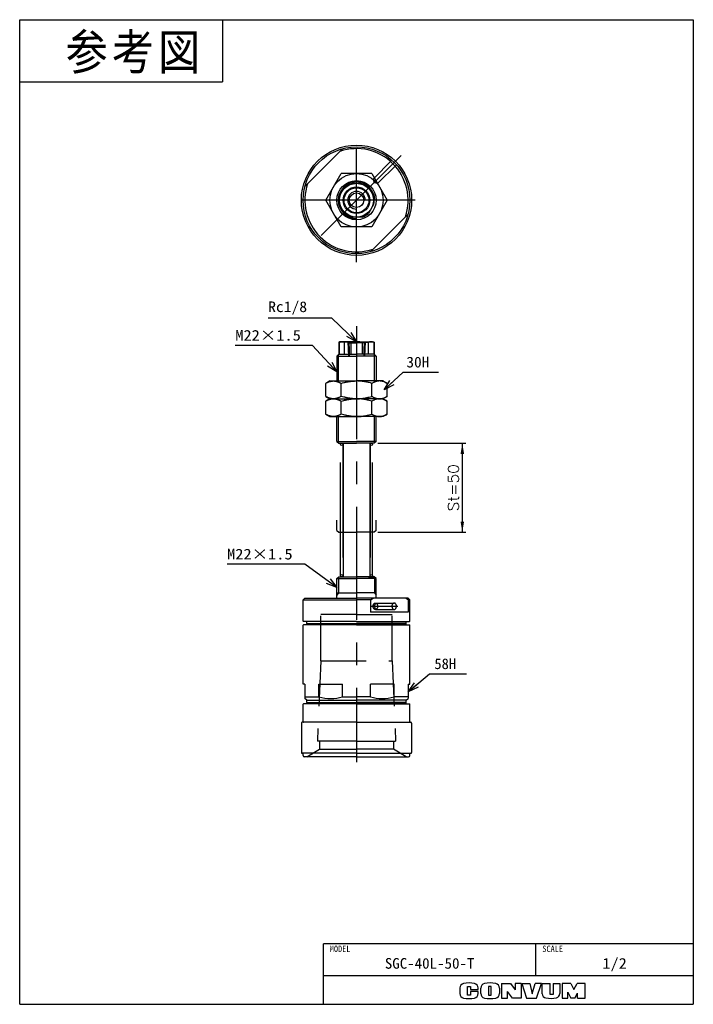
# Model space of a CAD drawing. Extents: x 0 to 189, y 0 to 277.
import ezdxf

# ---------------------------------------------------------------- set-up
doc = ezdxf.new("R2010")
doc.units = 0
for name, pattern in [('CENTER', [50.8, 31.75, -6.35, 6.35, -6.35]), ('DASHED', [19.05, 12.7, -6.35]), ('PHANTOM', [63.5, 31.75, -6.35, 6.35, -6.35, 6.35, -6.35])]:
    doc.linetypes.add(name, pattern=pattern)
doc.layers.get('0').update_dxf_attribs({"linetype": 'CONTINUOUS'})
doc.layers.get('DEFPOINTS').update_dxf_attribs({"linetype": 'CONTINUOUS'})
doc.styles.add('MX_DIMTXSTY_2', font='txt.sh', dxfattribs={"width": 1.05, "bigfont": 'extfont'})
doc.styles.add('MX_NOTE_STANDARD', font='txt.sh', dxfattribs={"bigfont": 'extfont'})
doc.dimstyles.new('MX_DIMSTYLE_参考図', dxfattribs={"dimtxt": 3, "dimasz": 2.5, "dimexe": 1, "dimexo": 1, "dimgap": 1, "dimtad": 1, "dimlfac": 2, "dimdsep": 46, "dimtxsty": 'MX_NOTE_STANDARD', "dimblk1": 'OPEN30', "dimblk2": 'OPEN30', "dimsah": 1, "dimcen": 2.5, "dimadec": 0, "dimazin": 0, "dimtfac": 1, "dimtmove": 0, "dimatfit": 3, "dimldrblk": 'OPEN30', "dimfxl": 1, "dimtzin": 0, "dimarcsym": 0})
doc.dimstyles.new('MXDIMSTYLE', dxfattribs={"dimtxt": 3, "dimasz": 2.5, "dimexe": 1, "dimexo": 1, "dimgap": 1, "dimtad": 1, "dimdsep": 46, "dimtxsty": 'MX_NOTE_STANDARD', "dimblk1": 'OPEN30', "dimblk2": 'OPEN30', "dimsah": 1, "dimcen": 2.5, "dimadec": 0, "dimazin": 0, "dimtfac": 1, "dimtmove": 0, "dimatfit": 3, "dimldrblk": 'OPEN30', "dimfxl": 1, "dimtzin": 0, "dimarcsym": 0})

# ---------------------------------------------------------------- blocks, each defined once
blk = doc.blocks.new('*D1')
at = {"color": 22, "linetype": 'CONTINUOUS'}
for p, q in [((100.678667, 157.624973), (125.424213, 157.624973)), ((124.424213, 157.624973), (124.424213, 132.624973)), ((100.678667, 132.624973), (125.424213, 132.624973))]:
    blk.add_line(p, q, dxfattribs=at)
for points in [[(123.924212, 154.624973), (124.924214, 154.624973), (124.424213, 157.624973)], [(124.924214, 135.624973), (123.924212, 135.624973), (124.424213, 132.624973)]]:
    blk.add_solid(points, dxfattribs=at)
at = {"layer": 'DEFPOINTS', "color": 0, "linetype": 'CONTINUOUS'}
for p in [(99.678667, 157.624973), (99.678667, 132.624973), (124.424213, 132.624973)]:
    blk.add_point(p, dxfattribs=at)
at = {"color": 22, "linetype": 'CONTINUOUS', "insert": (121.924213, 145.124973), "char_height": 3, "attachment_point": 5, "rotation": 90, "style": 'MX_DIMTXSTY_2'}
blk.add_mtext('\\A1;St=50', dxfattribs=at)
blk = doc.blocks.new('_OPEN30')
at = {"color": 0, "linetype": 'ByBlock', "lineweight": -2}
for p, q in [((-1, 0.267949), (0, 0)), ((0, 0), (-1, -0.267949)), ((0, 0), (-1, 0))]:
    blk.add_line(p, q, dxfattribs=at)

msp = doc.modelspace()

# ---------------------------------------------------------------- linework, layer by layer
at = {"color": 150, "linetype": 'CONTINUOUS'}
for p, q in [((0, 0), (0, 276.625)), ((0, 276.625), (189.3573, 276.625)), ((57, 276.625), (57, 259.125)), ((189.3573, 276.625), (189.3573, 0)), ((0, 259.125), (57, 259.125)), ((0, 0), (189.3573, 0))]:
    msp.add_line(p, q, dxfattribs=at)
at = {"color": 7, "linetype": 'CENTER'}
for p, q in [((94.6787, 208.5076), (94.6787, 243.3965)), ((107.2407, 238.4633), (82.7533, 213.9759)), ((111.1787, 225.9012), (78.1787, 225.9012)), ((94.6787, 190.5558), (94.6787, 68.0308)), ((98.8519, 111.825), (106.2963, 111.825))]:
    msp.add_line(p, q, dxfattribs=at)
at = {"color": 254, "linetype": 'CONTINUOUS'}
for p, q in [((90.7778, 240.3851), (80.1948, 229.8021)), ((86.0184, 225.9012), (90.3485, 233.4012)), ((99.0088, 233.4012), (90.3485, 233.4012)), ((99.0088, 233.4012), (103.3389, 225.9012)), ((89.7844, 226.9242), (91.3457, 229.6283)), ((93.1174, 230.6512), (96.2399, 230.6512)), ((98.0117, 229.6283), (99.5729, 226.9242)), ((90.3485, 218.4012), (86.0184, 225.9012)), ((91.3457, 222.1742), (89.7844, 224.8783)), ((99.5729, 224.8783), (98.0117, 222.1742)), ((103.3389, 225.9012), (99.0088, 218.4012)), ((109.1626, 222.0004), (98.5796, 211.4173)), ((96.2399, 221.1512), (93.1174, 221.1512)), ((99.0088, 218.4012), (90.3485, 218.4012)), ((89.9287, 186.125), (89.6787, 185.9806)), ((89.6787, 185.9806), (89.6787, 182.625)), ((89.7844, 185.9806), (89.6787, 185.9806)), ((89.7844, 185.9806), (89.7844, 182.625)), ((90.565, 186.125), (89.9287, 186.125)), ((94.6787, 186.125), (90.565, 186.125)), ((91.3457, 182.625), (91.3457, 185.9806)), ((93.1174, 185.9806), (91.3457, 185.9806)), ((93.1174, 185.9806), (93.1174, 182.625)), ((94.6787, 186.125), (98.7923, 186.125)), ((96.2399, 185.9806), (98.0117, 185.9806)), ((96.2399, 185.9806), (96.2399, 182.625)), ((98.0117, 182.625), (98.0117, 185.9806)), ((98.7923, 186.125), (99.4287, 186.125)), ((99.4287, 186.125), (99.6787, 185.9806)), ((99.5729, 185.9806), (99.6787, 185.9806)), ((99.5729, 185.9806), (99.5729, 182.625)), ((99.6787, 185.9806), (99.6787, 182.625)), ((89.1787, 182.125), (89.6787, 182.625)), ((89.6787, 182.625), (89.7844, 182.625)), ((89.6787, 182.625), (94.6787, 182.625)), ((89.7844, 182.625), (91.3457, 182.625)), ((90.4287, 182.625), (90.9787, 182.625)), ((91.3457, 182.625), (93.1174, 182.625)), ((93.1174, 182.625), (94.6787, 182.625)), ((96.2399, 182.625), (94.6787, 182.625)), ((99.6787, 182.625), (94.6787, 182.625)), ((98.0117, 182.625), (96.2399, 182.625)), ((99.5729, 182.625), (98.0117, 182.625)), ((98.9287, 182.625), (98.3787, 182.625)), ((99.6787, 182.625), (99.5729, 182.625)), ((100.1787, 182.125), (99.6787, 182.625)), ((89.1787, 182.125), (94.6787, 182.125)), ((89.1787, 182.125), (89.1787, 175.125)), ((100.1787, 182.125), (94.6787, 182.125)), ((100.1787, 182.125), (100.1787, 175.125)), ((87.1787, 175.125), (86.0184, 174.4551)), ((86.0184, 170.7948), (86.0184, 174.4551)), ((87.1787, 175.125), (88.1835, 175.125)), ((87.1787, 175.125), (89.3347, 175.125)), ((88.1835, 175.125), (94.6787, 175.125)), ((90.3485, 170.7948), (90.3485, 174.4551)), ((101.1739, 175.125), (94.6787, 175.125)), ((99.0088, 170.7948), (99.0088, 174.4551)), ((102.1787, 175.125), (100.0227, 175.125)), ((102.1787, 175.125), (101.1739, 175.125)), ((102.1787, 175.125), (103.3389, 174.4551)), ((103.3389, 170.7948), (103.3389, 174.4551)), ((86.0184, 170.7948), (87.1787, 170.125)), ((87.1787, 170.125), (86.0184, 169.4551)), ((86.0184, 165.7948), (86.0184, 169.4551)), ((87.1787, 170.125), (88.1835, 170.125)), ((87.1787, 170.125), (88.1835, 170.125)), ((87.1787, 170.125), (89.3347, 170.125)), ((87.1787, 170.125), (89.3347, 170.125)), ((87.1787, 170.125), (94.6787, 170.125)), ((88.1835, 170.125), (94.6787, 170.125)), ((88.1835, 170.125), (94.6787, 170.125)), ((90.3485, 165.7948), (90.3485, 169.4551)), ((102.1787, 170.125), (94.6787, 170.125)), ((101.1739, 170.125), (94.6787, 170.125)), ((101.1739, 170.125), (94.6787, 170.125)), ((99.0088, 165.7948), (99.0088, 169.4551)), ((102.1787, 170.125), (100.0227, 170.125)), ((102.1787, 170.125), (100.0227, 170.125)), ((102.1787, 170.125), (101.1739, 170.125)), ((102.1787, 170.125), (101.1739, 170.125)), ((103.3389, 170.7948), (102.1787, 170.125)), ((102.1787, 170.125), (103.3389, 169.4551)), ((103.3389, 165.7948), (103.3389, 169.4551)), ((86.0184, 165.7948), (87.1787, 165.125)), ((87.1787, 165.125), (88.1835, 165.125)), ((87.1787, 165.125), (89.3347, 165.125)), ((88.1835, 165.125), (94.6787, 165.125)), ((89.1787, 158.125), (89.1787, 165.125)), ((101.1739, 165.125), (94.6787, 165.125)), ((102.1787, 165.125), (100.0227, 165.125)), ((100.1787, 158.125), (100.1787, 165.125)), ((102.1787, 165.125), (101.1739, 165.125)), ((103.3389, 165.7948), (102.1787, 165.125)), ((89.1787, 158.125), (89.6787, 157.625)), ((89.1787, 158.125), (94.6787, 158.125)), ((100.1787, 158.125), (94.6787, 158.125)), ((100.1787, 158.125), (99.6787, 157.625)), ((89.6787, 157.625), (94.6787, 157.625)), ((90.4287, 157.625), (90.9287, 157.625)), ((90.9287, 157.625), (90.9287, 139.0911)), ((99.6787, 157.625), (94.6787, 157.625)), ((98.4287, 157.625), (98.4287, 139.0911)), ((98.9287, 157.625), (98.4287, 157.625)), ((90.9287, 139.0911), (90.9287, 120.125)), ((98.4287, 139.0911), (98.4287, 120.125)), ((89.1787, 119.625), (89.6787, 120.125)), ((89.1787, 119.625), (94.6787, 119.625)), ((89.1787, 114.125), (89.1787, 119.625)), ((89.6787, 120.125), (94.6787, 120.125)), ((89.6787, 120.125), (94.6787, 120.125)), ((99.6787, 120.125), (94.6787, 120.125)), ((99.6787, 120.125), (94.6787, 120.125)), ((100.1787, 119.625), (94.6787, 119.625)), ((98.0287, 120.125), (99.6787, 120.125)), ((98.0287, 120.125), (98.4287, 120.125)), ((99.6787, 120.125), (98.2787, 120.125)), ((99.6787, 120.125), (98.2787, 120.125)), ((100.1787, 119.625), (99.6787, 120.125)), ((100.1787, 114.125), (100.1787, 119.625)), ((80.1787, 114.125), (79.6787, 113.625)), ((79.6787, 107.675), (79.6787, 113.625)), ((79.6787, 113.625), (94.6787, 113.625)), ((80.1787, 114.125), (94.6787, 114.125)), ((89.1787, 115.625), (94.6787, 115.625)), ((100.1787, 115.625), (94.6787, 115.625)), ((109.1787, 114.125), (94.6787, 114.125)), ((98.5796, 113.625), (94.6787, 113.625)), ((98.5796, 113.625), (99.3296, 114.125)), ((98.5796, 113.625), (98.5796, 110.125)), ((109.1626, 113.625), (108.4125, 114.125)), ((109.1626, 113.625), (109.1626, 110.125)), ((109.6787, 113.625), (109.1626, 113.625)), ((109.1787, 114.125), (109.6787, 113.625)), ((109.6787, 107.675), (109.6787, 113.625)), ((109.1626, 110.125), (98.5796, 110.125)), ((79.6787, 107.675), (79.7787, 107.575)), ((79.7787, 106.575), (79.6787, 106.475)), ((79.6787, 89.925), (79.6787, 106.475)), ((94.6787, 107.575), (79.7787, 107.575)), ((94.6787, 106.575), (79.7787, 106.575)), ((80.6787, 107.575), (80.0287, 107.575)), ((80.6787, 106.9404), (80.6787, 107.575)), ((80.8787, 106.825), (80.6787, 106.9404)), ((80.6787, 106.9404), (94.6787, 106.9404)), ((80.8787, 106.825), (80.6787, 106.7095)), ((80.6787, 106.575), (80.6787, 106.7095)), ((80.6787, 106.7095), (94.6787, 106.7095)), ((80.8787, 106.825), (94.6787, 106.825)), ((94.6787, 107.575), (109.5787, 107.575)), ((108.6787, 106.9404), (94.6787, 106.9404)), ((108.4787, 106.825), (94.6787, 106.825)), ((108.6787, 106.7095), (94.6787, 106.7095)), ((94.6787, 106.575), (109.5787, 106.575)), ((108.4787, 106.825), (108.6787, 106.9404)), ((108.4787, 106.825), (108.6787, 106.7095)), ((108.6787, 107.575), (109.3287, 107.575)), ((108.6787, 106.9404), (108.6787, 107.575)), ((108.6787, 106.575), (108.6787, 106.7095)), ((109.6787, 107.675), (109.5787, 107.575)), ((109.5787, 106.575), (109.6787, 106.475)), ((109.6787, 89.925), (109.6787, 106.475)), ((80.1787, 89.925), (79.6787, 89.925)), ((80.1787, 89.925), (80.1787, 85.925)), ((84.1026, 89.925), (90.7547, 89.925)), ((84.1026, 86.425), (84.1026, 89.925)), ((90.7547, 86.425), (90.7547, 89.925)), ((98.6026, 86.425), (98.6026, 89.925)), ((105.2547, 89.925), (98.6026, 89.925)), ((105.2547, 86.425), (105.2547, 89.925)), ((109.1787, 89.925), (109.1787, 85.925)), ((109.1787, 89.925), (109.6787, 89.925)), ((80.1787, 86.425), (84.1026, 86.425)), ((80.6787, 85.425), (80.1787, 85.925)), ((90.7547, 86.425), (94.6787, 86.425)), ((98.6026, 86.425), (94.6787, 86.425)), ((109.1787, 86.425), (105.2547, 86.425)), ((108.6787, 85.425), (109.1787, 85.925)), ((79.7787, 84.425), (79.6787, 84.325)), ((79.6787, 79.375), (79.6787, 84.325)), ((94.6787, 84.425), (79.7787, 84.425)), ((80.6787, 84.7904), (80.6787, 85.425)), ((80.6787, 85.425), (94.6787, 85.425)), ((80.8787, 84.675), (80.6787, 84.7904)), ((80.6787, 84.7904), (94.6787, 84.7904)), ((80.8787, 84.675), (80.6787, 84.5595)), ((80.6787, 84.425), (80.6787, 84.5595)), ((80.6787, 84.5595), (94.6787, 84.5595)), ((80.8787, 84.675), (94.6787, 84.675)), ((108.6787, 85.425), (94.6787, 85.425)), ((108.6787, 84.7904), (94.6787, 84.7904)), ((108.4787, 84.675), (94.6787, 84.675)), ((108.6787, 84.5595), (94.6787, 84.5595)), ((94.6787, 84.425), (109.5787, 84.425)), ((108.4787, 84.675), (108.6787, 84.7904)), ((108.4787, 84.675), (108.6787, 84.5595)), ((108.6787, 84.7904), (108.6787, 85.425)), ((108.6787, 84.425), (108.6787, 84.5595)), ((109.5787, 84.425), (109.6787, 84.325)), ((109.6787, 79.375), (109.6787, 84.325)), ((79.1787, 79.025), (79.1787, 70.775)), ((94.6787, 79.275), (79.4287, 79.275)), ((79.9287, 79.275), (79.7787, 79.275)), ((94.6787, 79.275), (109.9287, 79.275)), ((109.4287, 79.275), (109.5787, 79.275)), ((110.1787, 79.025), (110.1787, 70.775)), ((94.6787, 70.525), (79.4287, 70.525)), ((79.6787, 69.925), (79.6787, 70.425)), ((79.9287, 70.525), (79.7787, 70.525)), ((94.6787, 69.525), (80.0787, 69.525)), ((94.6787, 70.525), (109.9287, 70.525)), ((94.6787, 69.525), (109.2787, 69.525)), ((109.4287, 70.525), (109.5787, 70.525)), ((109.6787, 69.925), (109.6787, 70.425))]:
    msp.add_line(p, q, dxfattribs=at)
at = {"color": 7, "linetype": 'DASHED'}
for p, q in [((99.3456, 231.8409), (104.6298, 237.1251)), ((100.6184, 230.5681), (105.9026, 235.8523)), ((99.3456, 231.8409), (99.6145, 230.8371)), ((99.3456, 231.8409), (99.982, 231.2045)), ((100.6184, 230.5681), (99.6145, 230.8371)), ((100.6184, 230.5681), (99.982, 231.2045)), ((92.524, 185.8254), (92.1913, 186.125)), ((92.2083, 186.125), (92.418, 182.125)), ((92.524, 185.8254), (92.6287, 183.829)), ((92.524, 185.8254), (94.6787, 185.8254)), ((96.8333, 185.8254), (94.6787, 185.8254)), ((96.8333, 185.8254), (96.7287, 183.829)), ((96.8333, 185.8254), (97.166, 186.125)), ((97.149, 186.125), (96.9394, 182.125)), ((92.6287, 183.829), (92.6287, 182.125)), ((96.7287, 183.829), (96.7287, 182.125)), ((92.418, 182.125), (94.6787, 182.125)), ((99.982, 112.725), (99.6145, 111.825)), ((99.6145, 111.825), (99.982, 110.925)), ((99.982, 112.725), (105.2853, 112.725)), ((99.982, 110.925), (105.2853, 110.925)), ((94.6787, 109.525), (84.6787, 109.525)), ((84.6787, 96.475), (84.6787, 109.525)), ((94.6787, 109.525), (104.6787, 109.525)), ((104.6787, 96.475), (104.6787, 109.525)), ((84.6787, 96.475), (83.684, 73.925)), ((84.6787, 96.475), (104.6787, 96.475)), ((104.6787, 96.475), (105.6734, 73.925)), ((94.6787, 73.925), (83.684, 73.925)), ((84.3037, 73.925), (84.3037, 71.675)), ((94.6787, 73.925), (105.6734, 73.925)), ((105.0537, 73.925), (105.0537, 71.675)), ((80.6787, 69.525), (84.3037, 71.675)), ((84.3037, 71.675), (94.6787, 71.675)), ((105.0537, 71.675), (94.6787, 71.675)), ((108.6787, 69.525), (105.0537, 71.675))]:
    msp.add_line(p, q, dxfattribs=at)
at = {"color": 7, "linetype": 'CONTINUOUS'}
for p, q in [((89.5787, 175.125), (89.5787, 182.525)), ((99.7787, 175.125), (99.7787, 182.525)), ((89.5787, 157.725), (89.5787, 165.125)), ((99.7787, 157.725), (99.7787, 165.125)), ((89.5847, 120.031), (89.5847, 115.625)), ((99.7727, 120.031), (99.7727, 115.625)), ((89.5847, 115.625), (89.1787, 114.9218)), ((99.7727, 115.625), (100.1787, 114.9218))]:
    msp.add_line(p, q, dxfattribs=at)
at = {"color": 7, "linetype": 'PHANTOM'}
for p, q in [((90.2037, 120.425), (90.2037, 157.325)), ((90.8037, 157.325), (90.8037, 120.425)), ((98.5537, 157.325), (98.5537, 120.425)), ((99.1537, 120.425), (99.1537, 157.325)), ((89.1787, 133.125), (89.1787, 136.0484)), ((100.1787, 133.125), (100.1787, 136.0484)), ((89.1787, 133.125), (89.6787, 132.625)), ((100.1787, 133.125), (99.6787, 132.625)), ((89.6787, 132.625), (94.6787, 132.625)), ((99.6787, 132.625), (94.6787, 132.625)), ((84.1026, 89.925), (90.7547, 89.925)), ((105.2547, 89.925), (98.6026, 89.925))]:
    msp.add_line(p, q, dxfattribs=at)
at = {"color": 255, "linetype": 'CONTINUOUS'}
for p, q in [((189.3573, 17), (85.3573, 17)), ((85.3573, 0), (85.3573, 17)), ((145.1063, 8), (145.1063, 17)), ((189.3573, 8), (85.3573, 8))]:
    msp.add_line(p, q, dxfattribs=at)
at = {"color": 220, "linetype": 'CONTINUOUS'}
for p, q in [((135.4573, 5.8919), (135.4573, 1.7119)), ((135.4573, 5.8919), (137.9573, 5.8919)), ((137.9573, 5.8919), (139.2573, 4.0806)), ((140.9573, 5.8919), (139.2573, 5.8919)), ((139.2573, 5.8919), (139.2573, 4.0806)), ((140.9573, 5.8919), (140.9573, 1.7119)), ((141.1373, 5.8919), (142.5073, 1.7119)), ((141.1373, 5.8919), (143.3873, 5.8919)), ((143.3873, 5.8919), (144.0573, 2.9119)), ((144.0573, 2.9119), (144.8573, 5.8919)), ((146.6573, 5.8919), (144.8573, 5.8919)), ((145.2573, 1.7119), (146.6573, 5.8919)), ((146.9073, 2.963), (146.9073, 5.8919)), ((146.9073, 5.8919), (149.1573, 5.8919)), ((149.1573, 2.7119), (149.1573, 5.8919)), ((149.9373, 5.8919), (151.8073, 5.8919)), ((149.9373, 5.8919), (149.9373, 2.7119)), ((151.8073, 5.8919), (151.8073, 3.0119)), ((152.4873, 5.8919), (152.4873, 1.7119)), ((154.9573, 5.8919), (152.4873, 5.8919)), ((154.9573, 5.8919), (155.7773, 4.1919)), ((155.7773, 4.1919), (156.7173, 5.8919)), ((158.9573, 5.8919), (156.7173, 5.8919)), ((158.9573, 1.7119), (158.9573, 5.8919)), ((123.7573, 4.5846), (123.7573, 3.0193)), ((125.9073, 5.0419), (126.7573, 5.0419)), ((125.9073, 2.5919), (125.9073, 5.0419)), ((126.7573, 5.0419), (126.7573, 4.1619)), ((126.7573, 4.1619), (128.8573, 4.1619)), ((128.8573, 3.5919), (126.7573, 3.5919)), ((126.7573, 3.5919), (126.7573, 2.5919)), ((128.8573, 4.1619), (128.8573, 4.5846)), ((128.8573, 3.0193), (128.8573, 3.5919)), ((129.6073, 3.033), (129.6073, 4.5709)), ((132.5573, 5.0419), (131.8073, 5.0419)), ((131.8073, 5.0419), (131.8073, 2.5919)), ((132.5573, 2.5919), (132.5573, 5.0419)), ((134.8373, 4.5709), (134.8373, 3.033)), ((138.5373, 1.7119), (137.1373, 3.6119)), ((137.1373, 1.7119), (137.1373, 3.6119)), ((154.0473, 3.3665), (154.9573, 1.7119)), ((154.0473, 1.7119), (154.0473, 3.3665)), ((156.0573, 1.7119), (156.8073, 3.1619)), ((156.8073, 1.7119), (156.8073, 3.1619)), ((126.7573, 2.5919), (125.9073, 2.5919)), ((131.8073, 2.5919), (132.5573, 2.5919)), ((135.4573, 1.7119), (137.1373, 1.7119)), ((140.9573, 1.7119), (138.5373, 1.7119)), ((142.5073, 1.7119), (145.2573, 1.7119)), ((149.9373, 2.7119), (149.1573, 2.7119)), ((152.4873, 1.7119), (154.0773, 1.7119)), ((156.0573, 1.7119), (154.9573, 1.7119)), ((156.8073, 1.7119), (158.9573, 1.7119))]:
    msp.add_line(p, q, dxfattribs=at)
at = {"color": 254, "linetype": 'CONTINUOUS'}
for centre, radius in [((94.6787, 225.9012), 15.5), ((94.6787, 225.9012), 15), ((94.6787, 225.9012), 7.5), ((94.6787, 225.9012), 5.5), ((94.6787, 225.9012), 4.75), ((94.6787, 225.9012), 3.75), ((94.6787, 225.9012), 3.5), ((94.6787, 225.9012), 2.05), ((90.5037, 157.325), 0.3), ((98.8537, 157.325), 0.3), ((90.5037, 120.425), 0.3), ((90.5037, 120.425), 0.3), ((98.8537, 120.425), 0.3), ((98.8537, 120.425), 0.3)]:
    msp.add_circle(centre, radius, dxfattribs=at)
for centre, radius, start, end in [((94.6787, 225.9012), 14.5, 341.291555, 108.708445), ((94.6787, 225.9012), 14.5, 161.291555, 288.708445), ((94.6787, 225.9012), 5, 108.194872, 131.805128), ((94.6787, 225.9012), 5, 48.194872, 71.805128), ((94.6787, 225.9012), 5, 168.194872, 191.805128), ((94.6787, 225.9012), 5, 348.194872, 11.805128), ((94.6787, 225.9012), 5, 228.194872, 251.805128), ((94.6787, 225.9012), 5, 288.194872, 311.805128), ((87.4287, 97.2375), 11.3125, 252.901576, 287.098424), ((101.9287, 97.2375), 11.3125, 252.901576, 287.098424), ((79.4287, 79.025), 0.25, 90, 180), ((79.7787, 79.375), 0.1, 180, 270), ((109.5787, 79.375), 0.1, 270, 0), ((109.9287, 79.025), 0.25, 0, 90), ((79.4287, 70.775), 0.25, 180, 270), ((79.7787, 70.425), 0.1, 90, 180), ((80.0787, 69.925), 0.4, 180, 270), ((109.2787, 69.925), 0.4, 270, 0), ((109.5787, 70.425), 0.1, 0, 90), ((109.9287, 70.775), 0.25, 270, 0)]:
    msp.add_arc(centre, radius, start, end, dxfattribs=at)
at = {"color": 7, "linetype": 'CONTINUOUS'}
for radius in [5.125, 2.4703]:
    msp.add_arc((94.6787, 225.9012), radius, 0, 270, dxfattribs=at)
at = {"color": 220, "linetype": 'CONTINUOUS'}
for centre, radius, start, end in [((125.0573, 4.5846), 1.3, 101.631293, 180), ((126.3073, -1.4881), 7.5, 78.368707, 101.631293), ((127.5573, 4.5846), 1.3, 0, 78.368707), ((130.9073, 4.5709), 1.3, 102.245257, 180), ((132.2223, -1.4881), 7.5, 77.754743, 102.245257), ((133.5373, 4.5709), 1.3, 0, 77.754743), ((125.0573, 3.0193), 1.3, 180, 258.368707), ((127.5573, 3.0193), 1.3, 281.631293, 0), ((130.9073, 3.033), 1.3, 180, 257.754743), ((133.5373, 3.033), 1.3, 282.245257, 0), ((148.1073, 2.963), 1.2, 180, 259.765703), ((150.6073, 3.0119), 1.2, 282.475783, 0), ((126.3073, 9.0919), 7.5, 258.368707, 281.631293), ((132.2223, 9.0919), 7.5, 257.754743, 282.245257), ((149.2356, 9.2119), 7.55, 259.765703, 282.475783)]:
    msp.add_arc(centre, radius, start, end, dxfattribs=at)
at = {"color": 7, "linetype": 'DASHED'}
msp.add_ellipse((99.982, 111.825), major_axis=(0, 0.9), ratio=0.707107, dxfattribs=at)
for major_axis, ratio, end_param in [((0, 0.9), 0.728339, 3.1415928), ((0, -0.9), 0.685874, 3.14159265)]:
    msp.add_ellipse((105.2853, 111.825), major_axis=major_axis, ratio=ratio, start_param=0, end_param=end_param, dxfattribs=at)
at = {"color": 254, "linetype": 'CONTINUOUS'}
for points, start_tangent, end_tangent in [([(89.7844, 185.9806), (89.9773, 186.0422), (90.1716, 186.0876), (90.3679, 186.1155), (90.565, 186.125)], (0.93962037, 0.34221858), (0.99999913, 0.00131797)), ([(90.565, 186.125), (90.7087, 186.12), (90.8524, 186.105), (91.1398, 186.0458), (91.3457, 185.9806)], (0.99999986, -0.00052155), (0.93926653, -0.34318857)), ([(93.1174, 185.9806), (93.4557, 186.0355), (93.7591, 186.0741), (94.064, 186.1021), (94.3709, 186.1192), (94.6787, 186.125)], (0.98399362, 0.17820372), (0.99999999, 0.00016733)), ([(96.2399, 185.9806), (95.9016, 186.0355), (95.5982, 186.0741), (95.2933, 186.1021), (94.9864, 186.1192), (94.6787, 186.125)], (-0.98399362, 0.17820372), (-0.99999999, 0.00016733)), ([(98.7923, 186.125), (98.6486, 186.12), (98.5049, 186.105), (98.2175, 186.0458), (98.0117, 185.9806)], (-0.99999986, -0.00052155), (-0.93926653, -0.34318857)), ([(99.5729, 185.9806), (99.3801, 186.0422), (99.1857, 186.0876), (98.9894, 186.1155), (98.7923, 186.125)], (-0.93962037, 0.34221858), (-0.99999913, 0.00131797)), ([(86.0184, 174.4551), (86.2804, 174.5993), (86.5443, 174.7294), (86.8108, 174.844), (87.0791, 174.9411), (87.3527, 175.02), (87.6277, 175.0777), (87.9053, 175.1131), (88.1835, 175.125)], (0.86489484, 0.5019531), (0.99999936, 0.00113208)), ([(88.1835, 175.125), (88.3375, 175.1213), (88.5898, 175.0996), (88.8415, 175.0588), (89.0936, 174.9993), (89.3446, 174.9222), (89.5976, 174.8273), (89.849, 174.7171), (90.0996, 174.5925), (90.3485, 174.4551)], (0.99999997, -0.00023091), (0.86500821, -0.50175771)), ([(90.3485, 174.4551), (91.1455, 174.6685), (91.5479, 174.7628), (91.9523, 174.8478), (92.3616, 174.923), (92.7727, 174.9873), (93.1868, 175.0401), (93.6022, 175.0806), (94.1395, 175.1138), (94.6787, 175.125)], (0.9603183, 0.27890637), (0.99999997, 0.00022774)), ([(99.0088, 174.4551), (98.2119, 174.6685), (97.8095, 174.7628), (97.405, 174.8478), (96.9958, 174.923), (96.5846, 174.9873), (96.1706, 175.0401), (95.7551, 175.0806), (95.2178, 175.1138), (94.6787, 175.125)], (-0.9603183, 0.27890637), (-0.99999997, 0.00022774)), ([(101.1739, 175.125), (101.0199, 175.1213), (100.7676, 175.0996), (100.5159, 175.0588), (100.2637, 174.9993), (100.0127, 174.9222), (99.7598, 174.8273), (99.5083, 174.7171), (99.2577, 174.5925), (99.0088, 174.4551)], (-0.99999997, -0.00023091), (-0.86500821, -0.50175771)), ([(103.3389, 174.4551), (103.0769, 174.5993), (102.8131, 174.7294), (102.5465, 174.844), (102.2782, 174.9411), (102.0046, 175.02), (101.7297, 175.0777), (101.452, 175.1131), (101.1739, 175.125)], (-0.86489484, 0.5019531), (-0.99999936, 0.00113208)), ([(88.1835, 170.125), (88.0295, 170.1286), (87.7772, 170.1503), (87.5255, 170.1911), (87.2733, 170.2507), (87.0224, 170.3278), (86.7694, 170.4226), (86.518, 170.5328), (86.2674, 170.6575), (86.0184, 170.7948)], (-0.99999997, 0.00023091), (-0.86500821, 0.50175771)), ([(86.0184, 169.4551), (86.2804, 169.5993), (86.5443, 169.7294), (86.8108, 169.844), (87.0791, 169.9411), (87.3527, 170.02), (87.6277, 170.0777), (87.9053, 170.1131), (88.1835, 170.125)], (0.86489484, 0.5019531), (0.99999936, 0.00113208)), ([(90.3485, 170.7948), (90.0865, 170.6506), (89.8227, 170.5206), (89.5561, 170.4059), (89.2878, 170.3088), (89.0142, 170.23), (88.7393, 170.1723), (88.4616, 170.1369), (88.1835, 170.125)], (-0.86489484, -0.5019531), (-0.99999936, -0.00113208)), ([(88.1835, 170.125), (88.3375, 170.1213), (88.5898, 170.0996), (88.8415, 170.0588), (89.0936, 169.9993), (89.3446, 169.9222), (89.5976, 169.8273), (89.849, 169.7171), (90.0996, 169.5925), (90.3485, 169.4551)], (0.99999997, -0.00023091), (0.86500821, -0.50175771)), ([(94.6787, 170.125), (94.1391, 170.1362), (93.5995, 170.1696), (93.1898, 170.2095), (92.7814, 170.2614), (92.3734, 170.3249), (91.9672, 170.3993), (91.5597, 170.4845), (91.1544, 170.5792), (90.3485, 170.7948)], (-0.99999997, 0.00022893), (-0.96030867, 0.27893952)), ([(90.3485, 169.4551), (91.1455, 169.6685), (91.5479, 169.7628), (91.9523, 169.8478), (92.3616, 169.923), (92.7727, 169.9873), (93.1868, 170.0401), (93.6022, 170.0806), (94.1395, 170.1138), (94.6787, 170.125)], (0.9603183, 0.27890637), (0.99999997, 0.00022774)), ([(94.6787, 170.125), (95.2183, 170.1362), (95.7579, 170.1696), (96.1675, 170.2095), (96.5759, 170.2614), (96.9839, 170.3249), (97.3901, 170.3993), (97.7976, 170.4845), (98.203, 170.5792), (99.0088, 170.7948)], (0.99999997, 0.00022893), (0.96030867, 0.27893952)), ([(99.0088, 169.4551), (98.2119, 169.6685), (97.8095, 169.7628), (97.405, 169.8478), (96.9958, 169.923), (96.5846, 169.9873), (96.1706, 170.0401), (95.7551, 170.0806), (95.2178, 170.1138), (94.6787, 170.125)], (-0.9603183, 0.27890637), (-0.99999997, 0.00022774)), ([(99.0088, 170.7948), (99.2708, 170.6506), (99.5346, 170.5206), (99.8012, 170.4059), (100.0695, 170.3088), (100.3431, 170.23), (100.6181, 170.1723), (100.8957, 170.1369), (101.1739, 170.125)], (0.86489484, -0.5019531), (0.99999936, -0.00113208)), ([(101.1739, 170.125), (101.0199, 170.1213), (100.7676, 170.0996), (100.5159, 170.0588), (100.2637, 169.9993), (100.0127, 169.9222), (99.7598, 169.8273), (99.5083, 169.7171), (99.2577, 169.5925), (99.0088, 169.4551)], (-0.99999997, -0.00023091), (-0.86500821, -0.50175771)), ([(101.1739, 170.125), (101.3279, 170.1286), (101.5801, 170.1503), (101.8319, 170.1911), (102.084, 170.2507), (102.335, 170.3278), (102.588, 170.4226), (102.8394, 170.5328), (103.09, 170.6575), (103.3389, 170.7948)], (0.99999997, 0.00023091), (0.86500821, 0.50175771)), ([(103.3389, 169.4551), (103.0769, 169.5993), (102.8131, 169.7294), (102.5465, 169.844), (102.2782, 169.9411), (102.0046, 170.02), (101.7297, 170.0777), (101.452, 170.1131), (101.1739, 170.125)], (-0.86489484, 0.5019531), (-0.99999936, 0.00113208)), ([(88.1835, 165.125), (88.0295, 165.1286), (87.7772, 165.1503), (87.5255, 165.1911), (87.2733, 165.2507), (87.0224, 165.3278), (86.7694, 165.4226), (86.518, 165.5328), (86.2674, 165.6575), (86.0184, 165.7948)], (-0.99999997, 0.00023091), (-0.86500821, 0.50175771)), ([(90.3485, 165.7948), (90.0865, 165.6506), (89.8227, 165.5206), (89.5561, 165.4059), (89.2878, 165.3088), (89.0142, 165.23), (88.7393, 165.1723), (88.4616, 165.1369), (88.1835, 165.125)], (-0.86489484, -0.5019531), (-0.99999936, -0.00113208)), ([(94.6787, 165.125), (94.1391, 165.1362), (93.5995, 165.1696), (93.1898, 165.2095), (92.7814, 165.2614), (92.3734, 165.3249), (91.9672, 165.3993), (91.5597, 165.4845), (91.1544, 165.5792), (90.3485, 165.7948)], (-0.99999997, 0.00022893), (-0.96030867, 0.27893952)), ([(94.6787, 165.125), (95.2183, 165.1362), (95.7579, 165.1696), (96.1675, 165.2095), (96.5759, 165.2614), (96.9839, 165.3249), (97.3901, 165.3993), (97.7976, 165.4845), (98.203, 165.5792), (99.0088, 165.7948)], (0.99999997, 0.00022893), (0.96030867, 0.27893952)), ([(99.0088, 165.7948), (99.2708, 165.6506), (99.5346, 165.5206), (99.8012, 165.4059), (100.0695, 165.3088), (100.3431, 165.23), (100.6181, 165.1723), (100.8957, 165.1369), (101.1739, 165.125)], (0.86489484, -0.5019531), (0.99999936, -0.00113208)), ([(101.1739, 165.125), (101.3279, 165.1286), (101.5801, 165.1503), (101.8319, 165.1911), (102.084, 165.2507), (102.335, 165.3278), (102.588, 165.4226), (102.8394, 165.5328), (103.09, 165.6575), (103.3389, 165.7948)], (0.99999997, 0.00023091), (0.86500821, 0.50175771))]:
    msp.add_spline(points, degree=3, dxfattribs=dict(at, start_tangent=start_tangent, end_tangent=end_tangent))

# ---------------------------------------------------------------- texts
at = {"color": 255, "linetype": 'CONTINUOUS', "insert": (12.8935, 272.5523), "char_height": 10, "attachment_point": 1, "line_spacing_factor": 0.72}
msp.add_mtext('\\T1.095445;\\W0.912871;\\A1;参考図', dxfattribs=at)
at = {"color": 7, "linetype": 'CONTINUOUS', "char_height": 3, "attachment_point": 4, "line_spacing_factor": 0.72}
for s, insert in [('\\W1.071429;\\A1;Rc1/8', (69.8561, 195.6094)), ('\\W1.129032;\\A1;M22×1.5', (60.6053, 187.9287)), ('\\W1.058824;\\A1;30H', (108.6854, 180.405)), ('\\W1.129032;\\A1;M22×1.5', (58.2952, 126.4588)), ('\\A1;58H', (116.5665, 95.6562))]:
    msp.add_mtext(s, dxfattribs=dict(at, insert=insert))
at = {"color": 140, "linetype": 'CONTINUOUS', "attachment_point": 2}
for s, insert, char_height, line_spacing_factor in [('\\W0.944444;\\A1;MODEL', (90.0699, 16.4954), 1.8, 0.6), ('\\W0.944444;\\A1;SCALE', (149.8189, 16.4954), 1.8, 0.6), ('\\W1.028571;\\A1;SGC-40L-50-T', (115.2318, 13), 3, 0.72), ('\\W1.125000;\\A1;1/2', (167.2318, 13), 3, 0.72)]:
    msp.add_mtext(s, dxfattribs=dict(at, insert=insert, char_height=char_height, line_spacing_factor=line_spacing_factor))

# ---------------------------------------------------------------- dimensions: what is measured, and where the dimension line sits
at = {"color": 22, "linetype": 'CONTINUOUS'}
dim = msp.add_linear_dim(base=(124.4242, 132.625), p1=(99.6787, 157.625), p2=(99.6787, 132.625), angle=90, text='\\A1;St=<>', dimstyle='MX_DIMSTYLE_参考図', override={"dimasz": 3, "dimtxsty": 'MX_DIMTXSTY_2', "dimtzin": 8}, dxfattribs=at)
dim.commit()
dim.dimension.update_dxf_attribs({"geometry": '*D1', "text_midpoint": (124.4242, 145.125), "dimtype": 128})

# ---------------------------------------------------------------- leaders
at = {"color": 7, "linetype": 'CONTINUOUS'}
for points in [[(94.6787, 186.125), (87.7742, 192.8094), (69.8561, 192.8094)], [(89.1787, 177.6452), (82.3107, 185.1287), (60.6053, 185.1287)], [(102.4237, 172.6154), (107.7617, 177.605), (117.6854, 177.605)], [(89.1787, 117.0702), (80.1693, 123.6588), (58.2952, 123.6588)], [(109.1787, 87.7975), (115.2036, 92.8562), (125.5665, 92.8562)]]:
    msp.add_leader(points, dimstyle='MXDIMSTYLE', override={"dimasz": 3}, dxfattribs=at)

doc.saveas('drawing.dxf')
